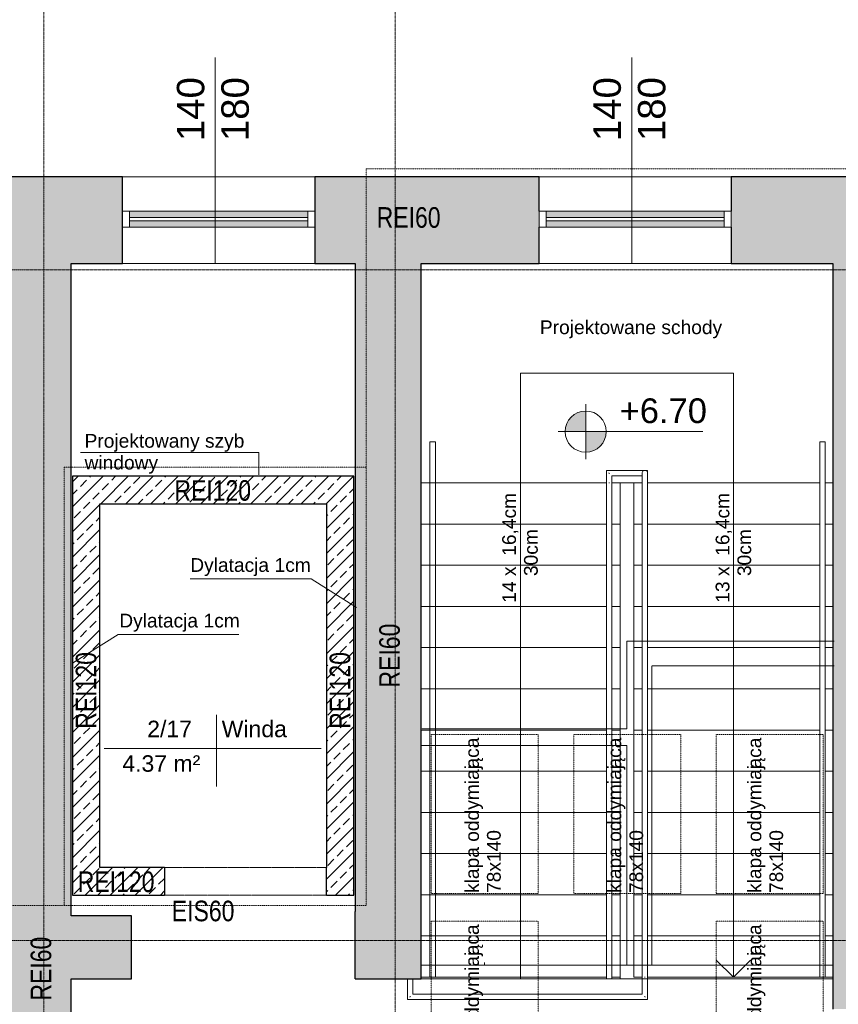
# Model space of a CAD drawing. Header units: inches. Extents: x -112469 to 885939, y -131046 to 286269.
# Tile 127 of 138: x 195415 to 201380, y -44205 to -37034. Entities that reach past the tile are written whole.
import ezdxf

# ---------------------------------------------------------------- set-up
doc = ezdxf.new("R2010")
doc.units = ezdxf.units.IN
doc.header["$MEASUREMENT"] = 0
for name, pattern in [('Aligning Line 1_8_', [0.635, 0.3175, -0.3175]), ('Linia siatki', [0.9925, 0.47, -0.2175, 0.0875, -0.2175]), ('Ponad', [0.396875, 0.238125, -0.15875]), ('Ukryty', [0.714375, 0.47625, -0.238125])]:
    doc.linetypes.add(name, pattern=pattern)
for name, color, linetype, lineweight in [('A-AREA', 251, 'Continuous', 9), ('A-AREA-IDEN', 251, 'Continuous', 9), ('A-DETL', 251, 'Continuous', 9), ('A-DETL-GENF', 254, 'Continuous', 9), ('A-DETL-HDLN', 251, 'Ukryty', 9), ('A-DETL-MEDM', 251, 'Continuous', 25), ('A-DETL-THIN', 251, 'Continuous', 9), ('A-DOOR', 251, 'Continuous', 9), ('A-FLOR', 251, 'Continuous', 9), ('A-FLOR-HRAL', 251, 'Continuous', 9), ('A-GLAZ', 251, 'Continuous', 9), ('A-WALL', 251, 'Continuous', 9), ('A-WALL-PATT', 254, 'Continuous', 25), ('G-ANNO-DIMS', 251, 'Continuous', 9), ('G-ANNO-TEXT', 251, 'Continuous', 9), ('S-GRID', 251, 'Continuous', 9), ('S-STRS', 251, 'Continuous', 9), ('S-STRS-ANNO', 251, 'Continuous', 9)]:
    doc.layers.add(name, color=color, linetype=linetype, lineweight=lineweight)
doc.styles.add('Arial_1', font='arial.ttf', dxfattribs={"height": 12})
doc.styles.add('Arial_2', font='arial.ttf', dxfattribs={"height": 10})
doc.styles.add('Arial_3', font='arial.ttf', dxfattribs={"height": 15})
doc.styles.add('Arial_4', font='arial.ttf', dxfattribs={"width": 0.8, "height": 18})
doc.styles.add('Arial_5', font='arial.ttf', dxfattribs={"height": 20})
pattern_1 = [(45, (30327.32, 84081.44), (-91.23799, 91.23799), []), (45, (30418.56, 84081.44), (-91.23799, 91.23799), [64.52, -32.26])]

# ---------------------------------------------------------------- blocks, each defined once
blk = doc.blocks.new('Etyk_pom_1_mala - Etyk_pom_1_mala-219433-6_Poziom posadzka II pietra')
at = {"layer": 'A-AREA-IDEN'}
for p, q in [((-0.0958, 0.1444), (-0.0958, -0.3781)), ((-0.9154, -0.1015), (0.6661, -0.1015))]:
    blk.add_line(p, q, dxfattribs=at)
blk = doc.blocks.new('Typ poręczy górnej - Górna poręcz_wewnętrzny_-V5-6_Poziom posadzka II pietra')
at = {"layer": 'A-FLOR-HRAL'}
for p, q in [((16789.08, -9005.47), (16785.08, -9005.47)), ((16785.08, -9005.47), (16785.08, -9395.47)), ((16789.08, -9005.47), (16789.08, -9395.47)), ((16789.08, -9395.47), (16785.08, -9395.47))]:
    blk.add_line(p, q, dxfattribs=at)
blk = doc.blocks.new('Typ poręczy górnej - Górna poręcz_wewnętrzny_-712690-6_Poziom posadzka II pietra')
at = {"layer": 'A-FLOR-HRAL'}
for p, q in [((16785.08, -9005.47), (16785.08, -9036.43)), ((16789.08, -9036.43), (16789.08, -9005.47)), ((16785.08, -9036.43), (16785.08, -9395.47)), ((16789.08, -9395.47), (16789.08, -9036.43))]:
    blk.add_line(p, q, dxfattribs=at)
at = {"layer": 'A-FLOR-HRAL', "flags": 128}
for points in [[(16786.88, -9005.47), (16787.08, -9005.47), (16787.29, -9005.47)], [(16787.29, -9395.47), (16787.08, -9395.47), (16786.88, -9395.47)]]:
    blk.add_lwpolyline(points, dxfattribs=at)
blk = doc.blocks.new('Typ poręczy górnej - Górna poręcz_wewnętrzny_-V4-6_Poziom posadzka II pietra')
at = {"layer": 'A-FLOR-HRAL'}
for p, q in [((16629.58, -9026.43), (16659.66, -9026.43)), ((16629.58, -9035.47), (16629.58, -9026.43)), ((16659.66, -9026.43), (16659.66, -9395.47)), ((16633.58, -9030.43), (16655.66, -9030.43)), ((16633.58, -9035.47), (16633.58, -9030.43)), ((16655.66, -9030.43), (16655.66, -9395.47)), ((16629.58, -9396.71), (16629.58, -9035.47)), ((16633.58, -9396.71), (16633.58, -9035.47)), ((16484.58, -9411.75), (16484.58, -9396.71)), ((16488.58, -9407.75), (16488.58, -9396.71)), ((16655.66, -9395.47), (16655.66, -9407.75)), ((16659.66, -9395.47), (16659.66, -9411.75)), ((16655.66, -9407.75), (16488.58, -9407.75)), ((16659.66, -9411.75), (16484.58, -9411.75))]:
    blk.add_line(p, q, dxfattribs=at)
blk = doc.blocks.new('Typ poręczy górnej - Górna poręcz_wewnętrzny_-702195-6_Poziom posadzka II pietra')
at = {"layer": 'A-FLOR-HRAL'}
for p, q in [((16657.66, -9026.43), (16629.58, -9026.43)), ((16629.58, -9026.43), (16629.58, -9034.96)), ((16629.58, -9034.96), (16629.58, -9396.71)), ((16633.58, -9030.43), (16655.66, -9030.43)), ((16633.58, -9034.96), (16633.58, -9030.43)), ((16633.58, -9396.71), (16633.58, -9034.96)), ((16655.66, -9028.43), (16655.66, -9395.98)), ((16659.66, -9395.98), (16659.66, -9028.43)), ((16484.58, -9396.71), (16484.58, -9411.75)), ((16488.58, -9407.75), (16488.58, -9396.71)), ((16655.66, -9395.98), (16655.66, -9407.75)), ((16659.66, -9411.75), (16659.66, -9395.98)), ((16655.66, -9407.75), (16488.58, -9407.75)), ((16484.58, -9411.75), (16659.66, -9411.75))]:
    blk.add_line(p, q, dxfattribs=at)
at = {"layer": 'A-FLOR-HRAL', "flags": 128}
for points in [[(16657.66, -9026.43), (16657.14, -9026.5), (16656.66, -9026.7), (16656.25, -9027.02), (16655.93, -9027.43), (16655.73, -9027.92), (16655.66, -9028.43)], [(16655.66, -9028.43), (16655.73, -9027.92), (16655.93, -9027.43), (16656.25, -9027.02), (16656.66, -9026.7), (16657.14, -9026.5), (16657.66, -9026.43), (16658.18, -9026.5), (16658.66, -9026.7), (16659.08, -9027.02)], [(16659.08, -9027.02), (16658.66, -9026.7), (16658.18, -9026.5), (16657.66, -9026.43)]]:
    blk.add_lwpolyline(points, dxfattribs=at)
at = {"layer": 'A-FLOR-HRAL'}
for points, knots in [([(16631.35, -9028.2), (16631.38, -9028.23), (16631.46, -9028.31), (16631.58, -9028.43), (16631.7, -9028.55), (16631.78, -9028.63), (16631.82, -9028.67)], [-0.53727163, -0.53727163, -0.53727163, -0.53727163, -0.52083333, -0.5, -0.47916667, -0.46272837, -0.46272837, -0.46272837, -0.46272837]), ([(16486.82, -9409.52), (16486.78, -9409.56), (16486.7, -9409.63), (16486.58, -9409.75), (16486.46, -9409.88), (16486.38, -9409.95), (16486.35, -9409.99)], [0.46272837, 0.46272837, 0.46272837, 0.46272837, 0.47916667, 0.5, 0.52083333, 0.53727163, 0.53727163, 0.53727163, 0.53727163]), ([(16657.43, -9409.52), (16657.46, -9409.56), (16657.54, -9409.63), (16657.66, -9409.75), (16657.78, -9409.88), (16657.86, -9409.95), (16657.9, -9409.99)], [0.46272837, 0.46272837, 0.46272837, 0.46272837, 0.47916667, 0.5, 0.52083333, 0.53727163, 0.53727163, 0.53727163, 0.53727163])]:
    blk.add_open_spline(points, degree=3, knots=knots, dxfattribs=at)
for points in [[(16631.79, -9035.47), (16631.72, -9035.47), (16631.58, -9035.47), (16631.45, -9035.47), (16631.38, -9035.47)], [(16657.46, -9395.48), (16657.53, -9395.47), (16657.66, -9395.47), (16657.8, -9395.47), (16657.87, -9395.48)]]:
    blk.add_open_spline(points, degree=3, dxfattribs=at)
blk = doc.blocks.new('Otwór drzwiowy - 118x223-651258-6_Poziom posadzka II pietra')
at = {"layer": 'A-DETL-GENF', "linetype": 'Ponad'}
for p, q in [((58.18, 10), (-59.82, 10)), ((-59.82, -10), (58.18, -10))]:
    blk.add_line(p, q, dxfattribs=at)
at = {"layer": 'A-DETL-MEDM'}
for p, q in [((-59.82, 10), (-59.82, -10)), ((58.18, -10), (58.18, 10))]:
    blk.add_line(p, q, dxfattribs=at)
blk = doc.blocks.new('Aluminum_1 szybowe - OKNA NA KLATCE 140_180 wymiana 2-V3-6_Poziom posadzka II pietra')
at = {"layer": 'A-GLAZ'}
h = blk.add_hatch(color=256, dxfattribs=at)
h.paths.add_polyline_path([(-2.24, -2.27), (-2.24, 2.17), (-132.08, 2.17), (-132.08, -2.27)])
h.paths.add_polyline_path([(-2.24, 4.71), (-2.24, 9.16), (-132.08, 9.16), (-132.08, 4.71)])
at = {"layer": 'A-GLAZ', "lineweight": 18}
for p, q in [((-132.08, 9.16), (-137.16, 9.16)), ((-132.08, -2.27), (-132.08, 9.16)), ((2.84, 9.16), (-2.24, 9.16)), ((-2.24, 9.16), (-2.24, -2.27)), ((-2.24, 4.71), (-132.08, 4.71)), ((-132.08, 4.71), (-132.08, 2.17)), ((-132.08, 2.17), (-2.24, 2.17)), ((-2.24, 2.17), (-2.24, 4.71)), ((-137.16, -2.27), (-132.08, -2.27)), ((-2.24, -2.27), (2.84, -2.27))]:
    blk.add_line(p, q, dxfattribs=at)
at = {"layer": 'A-GLAZ'}
for p, q in [((-132.08, 9.16), (-2.24, 9.16)), ((-2.24, -2.27), (-132.08, -2.27))]:
    blk.add_line(p, q, dxfattribs=at)
blk = doc.blocks.new('Aluminum_1 szybowe - OKNA NA KLATCE 140_180 wymiana 2-633471-6_Poziom posadzka II pietra')
at = {"layer": 'A-GLAZ'}
h = blk.add_hatch(color=256, dxfattribs=at)
h.paths.add_polyline_path([(-2.24, -2.27), (-2.24, 2.17), (-132.08, 2.17), (-132.08, -2.27), (-109.78, -2.27)])
h.paths.add_polyline_path([(-109.78, 4.71), (-2.24, 4.71), (-2.24, 9.16), (-132.08, 9.16), (-132.08, 4.71)])
at = {"layer": 'A-GLAZ', "lineweight": 18}
for p, q in [((-132.08, 9.16), (-137.16, 9.16)), ((-137.16, 9.16), (-137.16, -2.27)), ((-132.08, -2.27), (-132.08, 9.16)), ((2.84, 9.16), (-2.24, 9.16)), ((-2.24, 9.16), (-2.24, -2.27)), ((2.84, -2.27), (2.84, 9.16)), ((-2.24, 4.71), (-132.08, 4.71)), ((-132.08, 4.71), (-132.08, 2.17)), ((-132.08, 2.17), (-2.24, 2.17)), ((-2.24, 2.17), (-2.24, 4.71)), ((-137.16, -2.27), (-132.08, -2.27)), ((-2.24, -2.27), (2.84, -2.27))]:
    blk.add_line(p, q, dxfattribs=at)
at = {"layer": 'A-GLAZ'}
for p, q in [((-132.08, 9.16), (-2.24, 9.16)), ((-2.24, -2.27), (-132.08, -2.27))]:
    blk.add_line(p, q, dxfattribs=at)
blk = doc.blocks.new('2 PIĘTRO')
at = {"layer": 'A-WALL-PATT', "lineweight": 9}
h = blk.add_hatch(color=251, dxfattribs=at)
h.paths.add_polyline_path([(192263.54, -20075.71), (192723.54, -20075.71), (192723.54, -11615.71), (192263.54, -11615.71), (192263.54, -19425.71)])
h.paths.add_polyline_path([(192263.54, -10165.71), (192723.54, -10165.71), (192723.54, -4045.71), (192263.54, -4045.71), (192263.54, -10160.72)])
h = blk.add_hatch(color=251, dxfattribs=at)
h.paths.add_polyline_path([(198070.2, -4675.71), (198273.54, -4675.71), (198273.54, -4045.71), (197533.54, -4045.71), (197533.54, -4675.71)])
h.paths.add_polyline_path([(195273.54, -4675.71), (196133.54, -4675.71), (196133.54, -4045.71), (194498.54, -4045.71), (194498.54, -4675.71), (194793.54, -4675.71)])
h.paths.add_polyline_path([(193098.54, -4675.71), (193098.54, -4045.71), (192723.54, -4045.71), (192723.54, -4675.71)])
h = blk.add_hatch(color=251, dxfattribs=at)
h.paths.add_polyline_path([(198273.54, -19445.71), (198733.54, -19445.71), (198733.54, -11555.71), (198273.54, -11555.71), (198273.54, -19425.71)])
h.paths.add_polyline_path([(198273.54, -10105.71), (198733.54, -10105.71), (198733.54, -4045.71), (198273.54, -4045.71), (198273.54, -9567.62)])
for points in [[(195160.17, -9885.71), (195273.54, -9885.71), (195273.54, -4675.71), (194793.54, -4675.71), (194793.54, -9885.71)], [(193163.54, -9885.71), (193163.54, -9425.71), (192723.54, -9425.71), (192723.54, -9885.71), (193081.58, -9885.71)]]:
    blk.add_hatch(color=251, dxfattribs=at).paths.add_polyline_path(points)
h = blk.add_hatch(dxfattribs=at)
h.set_pattern_fill('FP_1', color=251, scale=10, style=0, pattern_type=2)
h.set_pattern_definition(pattern_1)
h.paths.add_polyline_path([(192733.54, -9075.71), (192933.54, -9075.71), (192933.54, -6225.71), (192733.54, -6225.71), (192733.54, -6588.15)])
h = blk.add_hatch(dxfattribs=at)
h.set_pattern_fill('FP_1', color=251, scale=10, style=0, pattern_type=2)
h.set_pattern_definition(pattern_1)
h.paths.add_polyline_path([(194783.54, -6425.71), (194783.54, -6225.71), (192933.54, -6225.71), (192933.54, -6425.71), (194744.45, -6425.71)])
h = blk.add_hatch(dxfattribs=at)
h.set_pattern_fill('FP_1', color=251, scale=10, style=0, pattern_type=2)
h.set_pattern_definition(pattern_1)
h.paths.add_polyline_path([(194783.54, -9075.71), (194783.54, -6425.71), (194583.54, -6425.71), (194583.84, -9075.71), (194744.45, -9075.71)])
h = blk.add_hatch(dxfattribs=at)
h.set_pattern_fill('FP_1', color=251, scale=10, style=0, pattern_type=2)
h.set_pattern_definition(pattern_1)
h.paths.add_polyline_path([(194583.84, -9275.71), (194783.54, -9275.71), (194783.54, -9075.71), (194583.84, -9075.71)])
h.paths.add_polyline_path([(192733.54, -9275.71), (193403.84, -9275.71), (193403.84, -9075.71), (192733.54, -9075.71)])
at = {"layer": 'G-ANNO-DIMS'}
h = blk.add_hatch(color=251, dxfattribs=at)
edge = h.paths.add_edge_path()
edge.add_arc((196472.63, -5900.15), 150, 90, 180)
edge.add_line((196322.63, -5900.15), (196472.63, -5900.15))
edge.add_line((196472.63, -5900.15), (196472.63, -5750.15))
h = blk.add_hatch(color=251, dxfattribs=at)
edge = h.paths.add_edge_path()
edge.add_arc((196472.63, -5900.15), 150, 270, 360)
edge.add_line((196622.63, -5900.15), (196472.63, -5900.15))
edge.add_line((196472.63, -5900.15), (196472.63, -6050.15))
at = {"layer": 'A-AREA', "color": 251}
for p, q in [((196883.94, -9885.71), (195273.54, -9885.71)), ((198273.54, -9885.71), (196923.94, -9885.71))]:
    blk.add_line(p, q, dxfattribs=at)
at = {"layer": 'A-DETL', "color": 251, "linetype": 'Aligning Line 1_8_', "lineweight": 18}
for p, q in [((194873.54, -3985.41), (194873.54, -9350.71)), ((194873.54, -3985.41), (198833.49, -3985.41)), ((192673.54, -6159.36), (192673.54, -9350.71)), ((194873.54, -6159.36), (192673.54, -6159.36)), ((194873.54, -9350.71), (192196.33, -9350.71))]:
    blk.add_line(p, q, dxfattribs=at)
at = {"layer": 'A-DETL', "color": 251, "linetype": 'Aligning Line 1_8_'}
for p, q in [((195347.48, -9265), (195347.48, -8105)), ((195347.48, -8105), (196127.48, -8105)), ((196127.48, -8105), (196127.48, -9265)), ((196385.01, -9265), (196385.01, -8105)), ((196385.01, -8105), (197165.01, -8105)), ((197165.01, -8105), (197165.01, -9265)), ((197422.55, -9265), (197422.55, -8105)), ((197422.55, -8105), (198202.55, -8105)), ((198202.55, -8105), (198202.55, -9265)), ((196127.48, -9265), (195347.48, -9265)), ((197165.01, -9265), (196385.01, -9265)), ((198202.55, -9265), (197422.55, -9265)), ((195347.48, -10625), (195347.48, -9465)), ((195347.48, -9465), (196127.48, -9465)), ((196127.48, -9465), (196127.48, -10625)), ((197422.55, -10625), (197422.55, -9465)), ((197422.55, -9465), (198202.55, -9465)), ((198202.55, -9465), (198202.55, -10625))]:
    blk.add_line(p, q, dxfattribs=at)
at = {"layer": 'A-DETL-HDLN', "color": 251}
for p, q in [((196773.54, -8065.71), (196773.54, -7425.71)), ((196773.54, -7425.71), (198283.54, -7425.71)), ((196953.54, -7605.71), (198283.54, -7605.71)), ((196953.54, -7605.71), (196953.54, -9785.71)), ((196773.54, -8065.71), (195278.94, -8065.71)), ((195273.54, -8185.71), (196773.54, -8185.71)), ((196773.54, -9785.71), (196773.54, -8185.71)), ((198273.54, -9785.71), (195273.54, -9785.71)), ((195736.01, -9785.71), (195736.01, -9765.71)), ((195273.54, -9885.71), (198273.54, -9885.71))]:
    blk.add_line(p, q, dxfattribs=at)
at = {"layer": 'A-DETL-MEDM', "color": 251}
for p, q in [((194793.54, -9885.71), (194793.54, -9395.71)), ((192723.54, -9885.71), (193163.54, -9885.71))]:
    blk.add_line(p, q, dxfattribs=at)
at = {"layer": 'A-DETL-THIN', "color": 251}
for p, q in [((193773.14, -4675.71), (193773.14, -3175.71)), ((196808.14, -4675.71), (196808.14, -3175.71)), ((195338.14, -9873.28), (195338.14, -5973.28)), ((195338.14, -5973.28), (195378.14, -5973.28)), ((195378.14, -5973.28), (195378.14, -9873.28)), ((194091.41, -6053.18), (192791.41, -6053.18)), ((194091.41, -6053.18), (194091.41, -6215.96)), ((194471.19, -6972.46), (193591.19, -6972.46)), ((194471.19, -6972.46), (194803.84, -7180.32)), ((193066.48, -7377.46), (192733.84, -7585.32)), ((193066.48, -7377.46), (193946.48, -7377.46)), ((195378.14, -9873.28), (195338.14, -9873.28))]:
    blk.add_line(p, q, dxfattribs=at)
at = {"layer": 'A-FLOR', "color": 251}
for p, q in [((196883.94, -9885.71), (195273.54, -9885.71)), ((198273.54, -9885.71), (196923.94, -9885.71))]:
    blk.add_line(p, q, dxfattribs=at)
at = {"layer": 'A-WALL', "color": 251, "lineweight": 25}
for p, q in [((193098.54, -4045.71), (192263.54, -4045.71)), ((193098.54, -4675.71), (193098.54, -4045.71)), ((194498.54, -4045.71), (194498.54, -4675.71)), ((196133.54, -4045.71), (194498.54, -4045.71)), ((196133.54, -4295.71), (196133.54, -4045.71)), ((197533.54, -4045.71), (197533.54, -4295.71)), ((198733.54, -4045.71), (197533.54, -4045.71)), ((196133.54, -4675.71), (196133.54, -4410.01)), ((197533.54, -4410.01), (197533.54, -4675.71)), ((192723.54, -9425.71), (192723.54, -4675.71)), ((192723.54, -4675.71), (193098.54, -4675.71)), ((194498.54, -4675.71), (194793.54, -4675.71)), ((194793.54, -4675.71), (194793.54, -9395.71)), ((195273.54, -9885.71), (195273.54, -4675.71)), ((195273.54, -4675.71), (196133.54, -4675.71)), ((197533.54, -4675.71), (198273.54, -4675.71)), ((198273.54, -4675.71), (198273.54, -10105.71)), ((194783.54, -6225.71), (192733.54, -6225.71)), ((192733.54, -6225.71), (192733.54, -9275.71)), ((194783.54, -9275.71), (194783.54, -6225.71)), ((192933.54, -6425.71), (194583.54, -6425.71)), ((192933.54, -9075.71), (192933.54, -6425.71)), ((194583.54, -6425.71), (194583.54, -9075.71)), ((193403.84, -9075.71), (192933.54, -9075.71)), ((192733.54, -9275.71), (193403.84, -9275.71)), ((194583.84, -9275.71), (194783.54, -9275.71)), ((193163.54, -9425.71), (192723.54, -9425.71)), ((193163.54, -9885.71), (193163.54, -9425.71)), ((192723.54, -10165.71), (192723.54, -9885.71)), ((194793.54, -9885.71), (195273.54, -9885.71))]:
    blk.add_line(p, q, dxfattribs=at)
at = {"layer": 'A-WALL', "color": 251}
for p, q in [((193098.54, -4045.71), (194498.54, -4045.71)), ((196133.54, -4045.71), (197533.54, -4045.71)), ((194498.54, -4675.71), (193098.54, -4675.71)), ((197533.54, -4675.71), (196133.54, -4675.71))]:
    blk.add_line(p, q, dxfattribs=at)
at = {"layer": 'G-ANNO-DIMS', "color": 251}
for p, q in [((196472.63, -5700.15), (196472.63, -6100.15)), ((196472.63, -5900.15), (196472.63, -5750.15)), ((196672.63, -5900.15), (196272.63, -5900.15)), ((196322.63, -5900.15), (196472.63, -5900.15)), ((197325.38, -5900.15), (196335.58, -5900.15)), ((196472.63, -5900.15), (197325.38, -5900.15)), ((196472.63, -5900.15), (196472.63, -6050.15)), ((196622.63, -5900.15), (196472.63, -5900.15))]:
    blk.add_line(p, q, dxfattribs=at)
for start, end in [(90, 180), (0, 90), (180, 270), (270, 0)]:
    blk.add_arc((196472.63, -5900.15), 150, start, end, dxfattribs=at)
at = {"layer": 'S-GRID', "color": 251, "linetype": 'Linia siatki'}
for p, q in [((192523.54, -349.63), (192523.54, -23392.42)), ((195083.54, -349.63), (195083.54, -23392.42)), ((178601.56, -4720.71), (213831.77, -4720.71)), ((178601.56, -9605.71), (213831.77, -9605.71))]:
    blk.add_line(p, q, dxfattribs=at)
at = {"layer": 'S-STRS', "color": 251, "linetype": 'Ponad'}
for p, q in [((195273.54, -6273.28), (196623.14, -6273.28)), ((196663.14, -6273.28), (196723.54, -6273.28)), ((196883.94, -6273.28), (196823.54, -6273.28)), ((198178.14, -6273.28), (196923.94, -6273.28)), ((198273.54, -6273.28), (198218.14, -6273.28)), ((195273.54, -6573.28), (196623.14, -6573.28)), ((196663.14, -6573.28), (196723.54, -6573.28)), ((196883.94, -6573.28), (196823.54, -6573.28)), ((198178.14, -6573.28), (196923.94, -6573.28)), ((198273.54, -6573.28), (198218.14, -6573.28)), ((195273.54, -6873.28), (196623.14, -6873.28)), ((196663.14, -6873.28), (196723.54, -6873.28)), ((196883.94, -6873.28), (196823.54, -6873.28)), ((198178.14, -6873.28), (196923.94, -6873.28)), ((198273.54, -6873.28), (198218.14, -6873.28)), ((195273.54, -7173.28), (196623.14, -7173.28)), ((196663.14, -7173.28), (196723.54, -7173.28)), ((196883.94, -7173.28), (196823.54, -7173.28)), ((198178.14, -7173.28), (196923.94, -7173.28)), ((198273.54, -7173.28), (198218.14, -7173.28)), ((195273.54, -7473.28), (196623.14, -7473.28)), ((196663.14, -7473.28), (196723.54, -7473.28)), ((196883.94, -7473.28), (196823.54, -7473.28)), ((198178.14, -7473.28), (196923.94, -7473.28)), ((198273.54, -7473.28), (198218.14, -7473.28)), ((195273.54, -7773.28), (196623.14, -7773.28)), ((196663.14, -7773.28), (196723.54, -7773.28)), ((196883.94, -7773.28), (196823.54, -7773.28)), ((198178.14, -7773.28), (196923.94, -7773.28)), ((198273.54, -7773.28), (198218.14, -7773.28)), ((195273.54, -8073.28), (196623.14, -8073.28)), ((196663.14, -8073.28), (196723.54, -8073.28)), ((196883.94, -8073.28), (196823.54, -8073.28)), ((198178.14, -8073.28), (196923.94, -8073.28)), ((198273.54, -8073.28), (198218.14, -8073.28)), ((195273.54, -8373.28), (196623.14, -8373.28)), ((196663.14, -8373.28), (196723.54, -8373.28)), ((196883.94, -8373.28), (196823.54, -8373.28)), ((198178.14, -8373.28), (196923.94, -8373.28)), ((198273.54, -8373.28), (198218.14, -8373.28)), ((195273.54, -8673.28), (196623.14, -8673.28)), ((196663.14, -8673.28), (196723.54, -8673.28)), ((196883.94, -8673.28), (196823.54, -8673.28)), ((198178.14, -8673.28), (196923.94, -8673.28)), ((198273.54, -8673.28), (198218.14, -8673.28)), ((195273.54, -8973.28), (196623.14, -8973.28)), ((196663.14, -8973.28), (196723.54, -8973.28)), ((196883.94, -8973.28), (196823.54, -8973.28)), ((198178.14, -8973.28), (196923.94, -8973.28)), ((198273.54, -8973.28), (198218.14, -8973.28)), ((195273.54, -9273.28), (196623.14, -9273.28)), ((196663.14, -9273.28), (196723.54, -9273.28)), ((196883.94, -9273.28), (196823.54, -9273.28)), ((198178.14, -9273.28), (196923.94, -9273.28)), ((198273.54, -9273.28), (198218.14, -9273.28)), ((195273.54, -9573.28), (196623.14, -9573.28)), ((196663.14, -9573.28), (196723.54, -9573.28)), ((196883.94, -9573.28), (196823.54, -9573.28)), ((198178.14, -9573.28), (196923.94, -9573.28)), ((198273.54, -9573.28), (198218.14, -9573.28)), ((195273.54, -9873.28), (196623.14, -9873.28)), ((196663.14, -9873.28), (196723.54, -9873.28))]:
    blk.add_line(p, q, dxfattribs=at)
at = {"layer": 'S-STRS', "color": 251}
for p, q in [((195273.54, -6273.28), (196623.14, -6273.28)), ((196663.14, -6273.28), (196723.54, -6273.28)), ((196723.54, -6573.28), (196723.54, -6273.28)), ((196723.54, -6273.28), (196823.54, -6273.28)), ((196823.54, -6273.28), (196823.54, -6573.28)), ((196883.94, -6273.28), (196823.54, -6273.28)), ((198178.14, -6273.28), (196923.94, -6273.28)), ((198273.54, -6273.28), (198218.14, -6273.28)), ((195273.54, -6573.28), (196623.14, -6573.28)), ((196663.14, -6573.28), (196723.54, -6573.28)), ((196723.54, -6873.28), (196723.54, -6573.28)), ((196883.94, -6573.28), (196823.54, -6573.28)), ((196823.54, -6573.28), (196823.54, -6873.28)), ((198178.14, -6573.28), (196923.94, -6573.28)), ((198273.54, -6573.28), (198218.14, -6573.28)), ((195273.54, -6873.28), (196623.14, -6873.28)), ((196663.14, -6873.28), (196723.54, -6873.28)), ((196723.54, -7173.28), (196723.54, -6873.28)), ((196883.94, -6873.28), (196823.54, -6873.28)), ((196823.54, -6873.28), (196823.54, -7173.28)), ((198178.14, -6873.28), (196923.94, -6873.28)), ((198273.54, -6873.28), (198218.14, -6873.28)), ((195273.54, -7173.28), (196623.14, -7173.28)), ((196663.14, -7173.28), (196723.54, -7173.28)), ((196723.54, -7473.28), (196723.54, -7173.28)), ((196883.94, -7173.28), (196823.54, -7173.28)), ((196823.54, -7173.28), (196823.54, -7473.28)), ((198178.14, -7173.28), (196923.94, -7173.28)), ((198273.54, -7173.28), (198218.14, -7173.28)), ((195273.54, -7473.28), (196623.14, -7473.28)), ((196663.14, -7473.28), (196723.54, -7473.28)), ((196723.54, -7773.28), (196723.54, -7473.28)), ((196883.94, -7473.28), (196823.54, -7473.28)), ((196823.54, -7473.28), (196823.54, -7773.28)), ((198178.14, -7473.28), (196923.94, -7473.28)), ((198273.54, -7473.28), (198218.14, -7473.28)), ((195273.54, -7773.28), (196623.14, -7773.28)), ((196663.14, -7773.28), (196723.54, -7773.28)), ((196723.54, -8073.28), (196723.54, -7773.28)), ((196883.94, -7773.28), (196823.54, -7773.28)), ((196823.54, -7773.28), (196823.54, -8073.28)), ((198178.14, -7773.28), (196923.94, -7773.28)), ((198273.54, -7773.28), (198218.14, -7773.28)), ((195273.54, -8073.28), (196623.14, -8073.28)), ((196663.14, -8073.28), (196723.54, -8073.28)), ((196723.54, -8373.28), (196723.54, -8073.28)), ((196883.94, -8073.28), (196823.54, -8073.28)), ((196823.54, -8073.28), (196823.54, -8373.28)), ((198178.14, -8073.28), (196923.94, -8073.28)), ((198273.54, -8073.28), (198218.14, -8073.28)), ((195273.54, -8373.28), (196623.14, -8373.28)), ((196663.14, -8373.28), (196723.54, -8373.28)), ((196723.54, -8673.28), (196723.54, -8373.28)), ((196883.94, -8373.28), (196823.54, -8373.28)), ((196823.54, -8373.28), (196823.54, -8673.28)), ((198178.14, -8373.28), (196923.94, -8373.28)), ((198273.54, -8373.28), (198218.14, -8373.28)), ((195273.54, -8673.28), (196623.14, -8673.28)), ((196663.14, -8673.28), (196723.54, -8673.28)), ((196723.54, -8973.28), (196723.54, -8673.28)), ((196883.94, -8673.28), (196823.54, -8673.28)), ((196823.54, -8673.28), (196823.54, -8973.28)), ((198178.14, -8673.28), (196923.94, -8673.28)), ((198273.54, -8673.28), (198218.14, -8673.28)), ((195273.54, -8973.28), (196623.14, -8973.28)), ((196663.14, -8973.28), (196723.54, -8973.28)), ((196723.54, -9273.28), (196723.54, -8973.28)), ((196883.94, -8973.28), (196823.54, -8973.28)), ((196823.54, -8973.28), (196823.54, -9273.28)), ((198178.14, -8973.28), (196923.94, -8973.28)), ((198273.54, -8973.28), (198218.14, -8973.28)), ((195273.54, -9273.28), (196623.14, -9273.28)), ((196663.14, -9273.28), (196723.54, -9273.28)), ((196723.54, -9573.28), (196723.54, -9273.28)), ((196883.94, -9273.28), (196823.54, -9273.28)), ((196823.54, -9273.28), (196823.54, -9573.28)), ((198178.14, -9273.28), (196923.94, -9273.28)), ((198273.54, -9273.28), (198218.14, -9273.28)), ((195273.54, -9573.28), (196623.14, -9573.28)), ((196663.14, -9573.28), (196723.54, -9573.28)), ((196723.54, -9873.28), (196723.54, -9573.28)), ((196883.94, -9573.28), (196823.54, -9573.28)), ((196823.54, -9573.28), (196823.54, -9873.28)), ((198178.14, -9573.28), (196923.94, -9573.28)), ((198273.54, -9573.28), (198218.14, -9573.28)), ((195273.54, -9873.28), (196623.14, -9873.28)), ((196663.14, -9873.28), (196723.54, -9873.28)), ((196723.54, -9885.71), (196723.54, -9873.28)), ((196883.94, -9873.28), (196823.54, -9873.28)), ((198178.14, -9873.28), (196923.94, -9873.28)), ((198273.54, -9873.28), (198218.14, -9873.28))]:
    blk.add_line(p, q, dxfattribs=at)
at = {"layer": 'S-STRS-ANNO', "color": 251}
for p, q in [((195998.54, -6273.28), (195998.54, -5473.28)), ((195998.54, -5473.28), (197548.54, -5473.28)), ((197548.54, -5473.28), (197548.54, -6273.28)), ((195998.54, -6573.28), (195998.54, -6273.28)), ((197548.54, -6273.28), (197548.54, -6573.28)), ((195998.54, -6873.28), (195998.54, -6573.28)), ((197548.54, -6573.28), (197548.54, -6873.28)), ((195998.54, -7173.28), (195998.54, -6873.28)), ((197548.54, -6873.28), (197548.54, -7173.28)), ((195998.54, -7473.28), (195998.54, -7173.28)), ((197548.54, -7173.28), (197548.54, -7473.28)), ((195998.54, -7773.28), (195998.54, -7473.28)), ((197548.54, -7473.28), (197548.54, -7773.28)), ((195998.54, -8073.28), (195998.54, -7773.28)), ((197548.54, -7773.28), (197548.54, -8073.28)), ((195998.54, -8373.28), (195998.54, -8073.28)), ((197548.54, -8073.28), (197548.54, -8373.28)), ((195998.54, -8673.28), (195998.54, -8373.28)), ((197548.54, -8373.28), (197548.54, -8673.28)), ((195998.54, -8973.28), (195998.54, -8673.28)), ((197548.54, -8673.28), (197548.54, -8973.28)), ((195998.54, -9273.28), (195998.54, -8973.28)), ((197548.54, -8973.28), (197548.54, -9273.28)), ((195998.54, -9573.28), (195998.54, -9273.28)), ((197548.54, -9273.28), (197548.54, -9573.28)), ((195998.54, -9873.28), (195998.54, -9573.28)), ((197548.54, -9573.28), (197548.54, -9873.28)), ((197548.54, -9873.28), (197423.54, -9748.28)), ((197548.54, -9873.28), (197673.54, -9748.28)), ((195998.54, -9885.71), (195998.54, -9873.28))]:
    blk.add_line(p, q, dxfattribs=at)
at = {"layer": 'A-AREA-IDEN', "color": 251, "xscale": 999.9999999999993, "yscale": 999.9999999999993, "zscale": 999.9999999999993}
blk.add_blockref('Etyk_pom_1_mala - Etyk_pom_1_mala-219433-6_Poziom posadzka II pietra', (193879.59, -8107.16), dxfattribs=at)
at = {"layer": 'A-DOOR', "color": 251, "xscale": 10, "yscale": 10, "zscale": 10}
blk.add_blockref('Otwór drzwiowy - 118x223-651258-6_Poziom posadzka II pietra', (194002.02, -9175.71), dxfattribs=at)
at = {"layer": 'A-FLOR-HRAL', "color": 251, "xscale": 10, "yscale": 10, "zscale": 10}
for name in ['Typ poręczy górnej - Górna poręcz_wewnętrzny_-V5-6_Poziom posadzka II pietra', 'Typ poręczy górnej - Górna poręcz_wewnętrzny_-712690-6_Poziom posadzka II pietra', 'Typ poręczy górnej - Górna poręcz_wewnętrzny_-V4-6_Poziom posadzka II pietra', 'Typ poręczy górnej - Górna poręcz_wewnętrzny_-702195-6_Poziom posadzka II pietra']:
    blk.add_blockref(name, (30327.32, 84081.44), dxfattribs=at)
at = {"layer": 'A-GLAZ', "color": 251, "xscale": 10, "yscale": 10, "zscale": 10}
for name, p in [('Aluminum_1 szybowe - OKNA NA KLATCE 140_180 wymiana 2-V3-6_Poziom posadzka II pietra', (194470.14, -4387.26)), ('Aluminum_1 szybowe - OKNA NA KLATCE 140_180 wymiana 2-633471-6_Poziom posadzka II pietra', (197505.14, -4387.26))]:
    blk.add_blockref(name, p, dxfattribs=at)
at = {"layer": 'A-AREA-IDEN', "color": 251, "char_height": 120, "attachment_point": 1, "style": 'Arial_1'}
for s, insert, width in [('2/17', (193277.68, -8005.45), 424.8944), ('Winda', (193820.46, -8005.45), 633.3331), ('4.37 m²', (193096.32, -8257.16), 737.5525)]:
    blk.add_mtext(s, dxfattribs=dict(at, insert=insert, width=width))
at = {"layer": 'G-ANNO-DIMS', "color": 251, "insert": (196719.92, -5657.99), "char_height": 180, "width": 601.5934, "attachment_point": 1, "line_spacing_factor": 0.941778, "style": 'Arial_2'}
blk.add_mtext('+6.70', dxfattribs=at)
at = {"layer": 'G-ANNO-TEXT', "color": 251, "attachment_point": 1, "rotation": 90}
for s, insert, char_height, width, style in [('140', (193493.72, -3784.41), 200, 577.215, 'Arial_5'), ('180', (193817.84, -3784.41), 200, 577.215, 'Arial_5'), ('140', (196528.72, -3784.41), 200, 577.215, 'Arial_5'), ('180', (196852.84, -3784.41), 200, 577.215, 'Arial_5'), ('14 x  16,4cm', (195864.4, -7146.13), 100, 970.0419, 'Arial_3'), ('13 x  16,4cm', (197419.4, -7146.13), 100, 970.0419, 'Arial_3'), ('     30cm', (196023.15, -7146.13), 100, 649.3669, 'Arial_3'), ('     30cm', (197578.15, -7146.13), 100, 649.3669, 'Arial_3'), ('REI60', (194968.35, -7764.21), 150, 713.5019, 'Arial_4'), ('REI120', (192757.02, -8064.21), 150, 857.8056, 'Arial_4'), ('REI120', (194607.02, -8064.21), 150, 857.8056, 'Arial_4'), ('ąca ', (195594.58, -8353.83), 100, 328.6919, 'Arial_3'), ('ąca ', (196632.11, -8353.83), 100, 328.6919, 'Arial_3'), ('ąca ', (197652.11, -8353.83), 100, 328.6919, 'Arial_3'), ('klapa oddymiaj', (195594.58, -9260.02), 100, 1098.3119, 'Arial_3'), ('klapa oddymiaj', (196632.11, -9260.02), 100, 1098.3119, 'Arial_3'), ('klapa oddymiaj', (197652.11, -9260.02), 100, 1098.3119, 'Arial_3'), ('78x140', (195753.33, -9260.02), 100, 561.1812, 'Arial_3'), ('78x140', (196790.86, -9260.02), 100, 561.1812, 'Arial_3'), ('78x140', (197810.86, -9260.02), 100, 561.1812, 'Arial_3'), ('ąca ', (195594.58, -9713.83), 100, 328.6919, 'Arial_3'), ('ąca ', (197652.11, -9713.83), 100, 328.6919, 'Arial_3'), ('REI60', (192428.35, -10044.21), 150, 713.5019, 'Arial_4'), ('klapa oddymiaj', (195594.58, -10620.02), 100, 1098.3119, 'Arial_3'), ('klapa oddymiaj', (197652.11, -10620.02), 100, 1098.3119, 'Arial_3')]:
    blk.add_mtext(s, dxfattribs=dict(at, insert=insert, char_height=char_height, width=width, style=style))
at = {"layer": 'G-ANNO-TEXT', "color": 251, "attachment_point": 1}
for s, insert, char_height, width, style in [('REI60', (194949.54, -4265.37), 150, 713.5019, 'Arial_4'), ('Projektowane schody', (196138.93, -5090.03), 100, 1603.375, 'Arial_3'), ('Projektowany szyb ', (192821.37, -5917.19), 100, 1443.0375, 'Arial_3'), ('windowy', (192821.37, -6075.94), 100, 641.35, 'Arial_3'), ('REI120', (193475.36, -6253.67), 150, 857.8056, 'Arial_4'), ('Dylatacj', (193591.41, -6821.47), 100, 601.2656, 'Arial_3'), ('\\fArial|b0|i0|c238|p34|;a', (194087.51, -6821.47), 100, 96.2025, 'Arial_3'), (' 1cm', (194166.88, -6821.47), 100, 360.7594, 'Arial_3'), ('Dylatacj', (193074.12, -7226.47), 100, 601.2656, 'Arial_3'), (' 1cm', (193649.59, -7226.47), 100, 360.7594, 'Arial_3'), ('\\fArial|b0|i0|c238|p34|;a', (193570.21, -7226.47), 100, 96.2025, 'Arial_3'), ('REI120', (192771.58, -9103.24), 150, 857.8056, 'Arial_4'), ('EIS60', (193456.87, -9316.17), 150, 697.4681, 'Arial_4')]:
    blk.add_mtext(s, dxfattribs=dict(at, insert=insert, char_height=char_height, width=width, style=style))

msp = doc.modelspace()

# ---------------------------------------------------------------- block references
msp.add_blockref('2 PIĘTRO', (3066.8, -34133.8))

doc.saveas('drawing.dxf')
